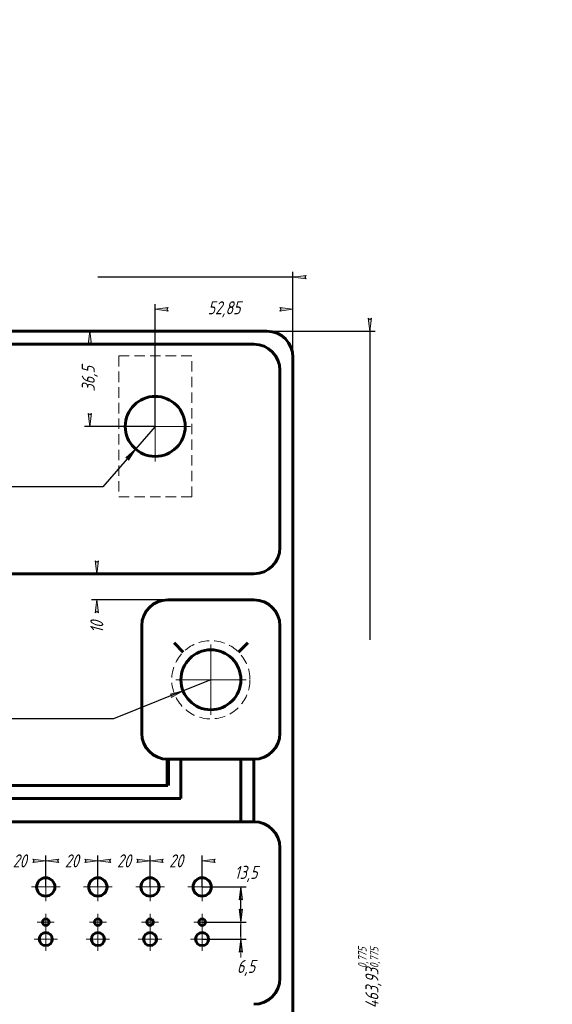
# Model space of a CAD drawing. Header units: millimetres. Extents: x 0 to 594, y 0 to 841.
# Tile 2 of 2: x 390 to 594, y 463 to 841. Entities that reach past the tile are written whole.
import ezdxf

# ---------------------------------------------------------------- set-up
doc = ezdxf.new("R2010")
doc.units = ezdxf.units.MM
for name, pattern in [('K5LT_AXLED', [19.5, 15, -1.5, 1.5, -1.5]), ('K5LT_BASIC', [0]), ('K5LT_DASHED', [6, 4, -2]), ('K5LT_REINFORCED', [0]), ('K5LT_THIN', [0])]:
    doc.linetypes.add(name, pattern=pattern)
doc.styles.add('KDIMTEXTSTYLE', font='GOST_AU.SHX', dxfattribs={"width": 0.96, "oblique": 15, "height": 5})
doc.dimstyles.new('KDIMSTYLE (1.00)', dxfattribs={"dimtxt": 5, "dimasz": 1, "dimexe": 2, "dimexo": 0, "dimgap": 1, "dimtad": 1, "dimtxsty": 'KDIMTEXTSTYLE', "dimsah": 1, "dimcen": 0, "dimdle": 1, "dimadec": 0, "dimazin": 0, "dimtfac": 0.667, "dimtmove": 0, "dimatfit": 3, "dimfxl": 1, "dimtvp": 1, "dimtolj": 1, "dimtzin": 0, "dimarcsym": 0})

# ---------------------------------------------------------------- blocks, each defined once
blk = doc.blocks.new('U1')
at = {"color": 7, "linetype": 'K5LT_DASHED', "lineweight": 18}
for p, q in [((455.6612272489, 712.0701517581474), (427.6612272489, 712.0701517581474)), ((427.6612272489, 712.0701517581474), (427.6612272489, 658.0701517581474)), ((455.6612272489, 658.0701517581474), (455.6612272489, 712.0701517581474)), ((427.6612272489, 658.0701517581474), (455.6612272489, 658.0701517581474))]:
    blk.add_line(p, q, dxfattribs=at)
blk = doc.blocks.new('U7')
at = {"color": 30, "linetype": 'K5LT_AXLED', "lineweight": 18, "true_color": 0xff8000}
for q in [(441.6612272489, 698.5701517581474), (428.1612272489, 685.0701517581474), (455.1612272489, 685.0701517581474), (441.6612272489, 671.5701517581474)]:
    blk.add_line((441.6612272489, 685.0701517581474), q, dxfattribs=at)
blk = doc.blocks.new('U8')
at = {"color": 30, "linetype": 'K5LT_AXLED', "lineweight": 18, "true_color": 0xff8000}
for q in [(463.0112272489, 601.4254426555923), (449.5112272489, 587.9254426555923), (476.5112272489, 587.9254426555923), (463.0112272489, 574.4254426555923)]:
    blk.add_line((463.0112272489, 587.9254426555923), q, dxfattribs=at)
blk = doc.blocks.new('U11')
at = {"color": 30, "linetype": 'K5LT_AXLED', "lineweight": 18, "true_color": 0xff8000}
for q in [(459.6612272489, 513.9879966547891), (454.1612272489, 508.4879966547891), (465.1612272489, 508.4879966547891), (459.6612272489, 502.9879966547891)]:
    blk.add_line((459.6612272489, 508.4879966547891), q, dxfattribs=at)
blk = doc.blocks.new('U12')
at = {"color": 30, "linetype": 'K5LT_AXLED', "lineweight": 18, "true_color": 0xff8000}
for q in [(439.6612272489, 513.9879966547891), (434.1612272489, 508.4879966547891), (445.1612272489, 508.4879966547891), (439.6612272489, 502.9879966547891)]:
    blk.add_line((439.6612272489, 508.4879966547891), q, dxfattribs=at)
blk = doc.blocks.new('U13')
at = {"color": 30, "linetype": 'K5LT_AXLED', "lineweight": 18, "true_color": 0xff8000}
for q in [(419.6612272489, 513.9879966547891), (414.1612272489, 508.4879966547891), (425.1612272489, 508.4879966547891), (419.6612272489, 502.9879966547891)]:
    blk.add_line((419.6612272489, 508.4879966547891), q, dxfattribs=at)
blk = doc.blocks.new('U14')
at = {"color": 30, "linetype": 'K5LT_AXLED', "lineweight": 18, "true_color": 0xff8000}
for q in [(399.6612272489, 513.9879966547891), (394.1612272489, 508.4879966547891), (405.1612272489, 508.4879966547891), (399.6612272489, 502.9879966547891)]:
    blk.add_line((399.6612272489, 508.4879966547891), q, dxfattribs=at)
blk = doc.blocks.new('U51')
at = {"color": 30, "linetype": 'K5LT_AXLED', "lineweight": 18, "true_color": 0xff8000}
for q in [(396.4112272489, 494.9879966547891), (399.6612272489, 498.2379966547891), (402.9112272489, 494.9879966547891), (399.6612272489, 491.7379966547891)]:
    blk.add_line((399.6612272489, 494.9879966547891), q, dxfattribs=at)
blk = doc.blocks.new('U52')
at = {"color": 30, "linetype": 'K5LT_AXLED', "lineweight": 18, "true_color": 0xff8000}
for q in [(399.6612272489, 492.9879966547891), (395.1612272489, 488.4879966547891), (404.1612272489, 488.4879966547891), (399.6612272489, 483.9879966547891)]:
    blk.add_line((399.6612272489, 488.4879966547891), q, dxfattribs=at)
blk = doc.blocks.new('U53')
at = {"color": 30, "linetype": 'K5LT_AXLED', "lineweight": 18, "true_color": 0xff8000}
for q in [(416.4112272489, 494.9879966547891), (419.6612272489, 498.2379966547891), (422.9112272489, 494.9879966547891), (419.6612272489, 491.7379966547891)]:
    blk.add_line((419.6612272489, 494.9879966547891), q, dxfattribs=at)
blk = doc.blocks.new('U54')
at = {"color": 30, "linetype": 'K5LT_AXLED', "lineweight": 18, "true_color": 0xff8000}
for q in [(419.6612272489, 492.9879966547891), (415.1612272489, 488.4879966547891), (424.1612272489, 488.4879966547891), (419.6612272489, 483.9879966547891)]:
    blk.add_line((419.6612272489, 488.4879966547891), q, dxfattribs=at)
blk = doc.blocks.new('U55')
at = {"color": 30, "linetype": 'K5LT_AXLED', "lineweight": 18, "true_color": 0xff8000}
for q in [(436.4112272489, 494.9879966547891), (439.6612272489, 498.2379966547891), (442.9112272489, 494.9879966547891), (439.6612272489, 491.7379966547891)]:
    blk.add_line((439.6612272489, 494.9879966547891), q, dxfattribs=at)
blk = doc.blocks.new('U56')
at = {"color": 30, "linetype": 'K5LT_AXLED', "lineweight": 18, "true_color": 0xff8000}
for q in [(439.6612272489, 492.9879966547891), (435.1612272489, 488.4879966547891), (444.1612272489, 488.4879966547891), (439.6612272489, 483.9879966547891)]:
    blk.add_line((439.6612272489, 488.4879966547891), q, dxfattribs=at)
blk = doc.blocks.new('U57')
at = {"color": 30, "linetype": 'K5LT_AXLED', "lineweight": 18, "true_color": 0xff8000}
for q in [(456.4112272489, 494.9879966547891), (459.6612272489, 498.2379966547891), (462.9112272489, 494.9879966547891), (459.6612272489, 491.7379966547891)]:
    blk.add_line((459.6612272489, 494.9879966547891), q, dxfattribs=at)
blk = doc.blocks.new('U58')
at = {"color": 30, "linetype": 'K5LT_AXLED', "lineweight": 18, "true_color": 0xff8000}
for q in [(459.6612272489, 492.9879966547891), (455.1612272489, 488.4879966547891), (464.1612272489, 488.4879966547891), (459.6612272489, 483.9879966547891)]:
    blk.add_line((459.6612272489, 488.4879966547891), q, dxfattribs=at)
blk = doc.blocks.new('KDIMARROW_01')
blk.add_hatch(color=0).paths.add_polyline_path([(-5, -0.6582624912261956), (0, 0), (-5, 0.658262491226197), (-4.5, 5.51091059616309e-16)])
at = {"color": 0, "linetype": 'K5LT_THIN', "lineweight": 18}
for p, q in [((-4.5, 5.51091059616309e-16), (-5, 0.658262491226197)), ((-5, 0.658262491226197), (0, 0)), ((0, 0), (-5, -0.6582624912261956)), ((-5, -0.6582624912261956), (-4.5, 5.51091059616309e-16)), ((0, 0), (-1, 0))]:
    blk.add_line(p, q, dxfattribs=at)
blk = doc.blocks.new('KDIMARROW_02')
blk.add_hatch(color=0).paths.add_polyline_path([(4.5, -5.51091059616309e-16), (5, 0.6582624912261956), (0, 0), (5, -0.658262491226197)])
at = {"color": 0, "linetype": 'K5LT_THIN', "lineweight": 18}
for p, q in [((0, 0), (-1, 0)), ((5, 0.6582624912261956), (0, 0)), ((0, 0), (5, -0.658262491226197)), ((0, 0), (7, -8.572527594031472e-16)), ((4.5, -5.51091059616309e-16), (5, 0.6582624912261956)), ((5, -0.658262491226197), (4.5, -5.51091059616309e-16))]:
    blk.add_line(p, q, dxfattribs=at)

msp = doc.modelspace()

# ---------------------------------------------------------------- linework, layer by layer
at = {"color": 150, "linetype": 'K5LT_BASIC', "lineweight": 60, "true_color": 0x0080ff}
for p, q in [((201.6612272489, 721.5701517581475), (484.5112272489, 721.5701517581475)), ((206.6612272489, 716.5701517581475), (479.5112272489, 716.5701517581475)), ((494.5112272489, 711.5701517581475), (494.5112272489, 267.641145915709)), ((489.5112272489, 706.5701517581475), (489.5112272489, 638.5701517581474)), ((206.6612272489, 628.5701517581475), (479.5112272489, 628.5701517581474)), ((446.5112272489, 618.5701517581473), (479.5112272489, 618.5701517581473)), ((436.5112272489, 608.5701517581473), (436.5112272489, 567.4254426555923)), ((489.5112272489, 608.5701517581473), (489.5112272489, 567.4254426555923)), ((448.8690916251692, 602.0675782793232), (452.4046255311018, 598.5320443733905)), ((477.153362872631, 602.0675782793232), (473.6178289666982, 598.5320443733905)), ((479.5112272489, 557.4254426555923), (446.5112272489, 557.4254426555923)), ((451.5112272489, 542.4254426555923), (451.5112272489, 557.4254426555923)), ((474.5112272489, 557.4254426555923), (474.5112272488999, 533.487996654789)), ((479.5112272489, 557.4254426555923), (479.5112272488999, 533.487996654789)), ((172.8143461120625, 547.4254426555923), (446.5112272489, 547.4254426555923)), ((167.8143461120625, 542.4254426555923), (451.5112272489, 542.4254426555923)), ((479.5112272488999, 533.487996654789), (139.8147387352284, 533.4879966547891)), ((489.5112272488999, 513.487996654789), (489.5112272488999, 523.487996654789)), ((489.5112272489, 473.487996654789), (489.5112272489, 513.487996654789))]:
    msp.add_line(p, q, dxfattribs=at)
at = {"color": 134, "linetype": 'K5LT_REINFORCED', "lineweight": 100, "true_color": 0x009696}
msp.add_line((446.5112272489, 547.4254426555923), (446.5112272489, 557.4254426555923), dxfattribs=at)
at = {"color": 150, "linetype": 'K5LT_BASIC', "lineweight": 60, "true_color": 0x0080ff}
for centre, radius in [((441.6612272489, 685.0701517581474), 11.5), ((463.0112272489, 587.9254426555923), 11.5), ((399.6612272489, 508.4879966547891), 3.5), ((419.6612272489, 508.4879966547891), 3.5), ((439.6612272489, 508.4879966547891), 3.5), ((459.6612272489, 508.4879966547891), 3.5), ((399.6612272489, 494.9879966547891), 1.25), ((419.6612272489, 494.9879966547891), 1.25), ((439.6612272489, 494.9879966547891), 1.25), ((459.6612272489, 494.9879966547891), 1.25), ((399.6612272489, 488.4879966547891), 2.5), ((419.6612272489, 488.4879966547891), 2.5), ((439.6612272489, 488.4879966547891), 2.5), ((459.6612272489, 488.4879966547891), 2.5)]:
    msp.add_circle(centre, radius, dxfattribs=at)
at = {"color": 7, "linetype": 'K5LT_DASHED', "lineweight": 18}
msp.add_circle((463.0112272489, 587.9254426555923), 15, dxfattribs=at)
at = {"color": 150, "linetype": 'K5LT_BASIC', "lineweight": 60, "true_color": 0x0080ff}
for centre, start, end in [((484.5112272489, 711.5701517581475), 0, 90), ((479.5112272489, 706.5701517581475), 0, 90), ((479.5112272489, 638.5701517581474), 270, 0), ((446.5112272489, 608.5701517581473), 90, 180), ((479.5112272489, 608.5701517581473), 0, 90), ((446.5112272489, 567.4254426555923), 180, 270), ((479.5112272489, 567.4254426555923), 270, 0), ((479.5112272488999, 523.487996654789), 0, 90), ((479.5112272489, 473.487996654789), 270, 0)]:
    msp.add_arc(centre, 10, start, end, dxfattribs=at)

# ---------------------------------------------------------------- block references
for name in ['U1', 'U7', 'U8', 'U14', 'U13', 'U12', 'U11', 'U51', 'U53', 'U55', 'U57', 'U52', 'U54', 'U56', 'U58']:
    msp.add_blockref(name, (0, 0))

# ---------------------------------------------------------------- dimensions: what is measured, and where the dimension line sits
at = {"color": 7}
for base, p1, p2, location in [((191.6612272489, 742.2999735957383), (494.5112272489, 711.5701517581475), (191.6612272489, 711.5701517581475), (359.6612272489, 742.2999735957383)), ((494.5112272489, 729.9639300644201), (441.6612272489, 685.0701517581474), (494.5112272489, 711.5701517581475), (468.0862272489, 729.9639300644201)), ((379.6612272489, 518.4879966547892), (399.6612272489, 508.4879966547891), (379.6612272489, 508.4879966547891), (389.6612272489, 518.4879966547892)), ((399.6612272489, 518.4879966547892), (419.6612272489, 508.4879966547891), (399.6612272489, 508.4879966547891), (409.6612272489, 518.4879966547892)), ((419.6612272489, 518.4879966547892), (439.6612272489, 508.4879966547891), (419.6612272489, 508.4879966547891), (429.6612272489, 518.4879966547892)), ((439.6612272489, 518.4879966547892), (459.6612272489, 508.4879966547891), (439.6612272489, 508.4879966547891), (449.6612272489, 518.4879966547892))]:
    msp.add_linear_dim(base=base, p1=p1, p2=p2, location=location, dimstyle='KDIMSTYLE (1.00)', override={"dimexo": 0, "dimpost": '\\H5.0;\\W0.965;\\Q15;<>', "dimblk1": 'KDIMARROW_01', "dimblk2": 'KDIMARROW_01', "dimse1": 0, "dimse2": 0, "dimclrt": 7, "dimtolj": 1}, dxfattribs=at).render()
for base, p1, p2, location, override in [((416.5643890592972, 721.5701517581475), (441.6612272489, 685.0701517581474), (484.5112272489, 721.5701517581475), (416.5643890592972, 703.3201517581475), {"dimexo": 0, "dimpost": '\\H5.0;\\W0.965;\\Q15;<>', "dimblk1": 'KDIMARROW_01', "dimblk2": 'KDIMARROW_01', "dimse1": 0, "dimse2": 0, "dimclrt": 7, "dimtolj": 1}), ((523.9770118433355, 257.641145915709), (484.5112272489, 721.5701517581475), (484.5112272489, 257.641145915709), (523.9770118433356, 473.641145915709), {"dimexo": 0, "dimpost": '\\H5.0;\\W0.965;\\Q15;<>\\H0.65x;\\S0,775^0,775;\\H1.5x;', "dimblk1": 'KDIMARROW_01', "dimblk2": 'KDIMARROW_01', "dimse1": 0, "dimse2": 0, "dimclrt": 7, "dimtolj": 1}), ((359.6612272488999, 628.5701517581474), (331.1612272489, 618.5701517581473), (479.5112272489, 628.5701517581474), (359.6612272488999, 608.1466102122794), {"dimexo": 0, "dimpost": '\\H5.0;\\W0.965;\\Q15;<>', "dimblk1": 'KDIMARROW_01', "dimblk2": 'KDIMARROW_01', "dimse1": 0, "dimse2": 0, "dimclrt": 7, "dimtolj": 1}), ((419.2470396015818, 618.5701517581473), (479.5112272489, 628.5701517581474), (446.5112272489, 618.5701517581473), (419.2470396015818, 608.1466102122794), {"dimexo": 0, "dimpost": '\\H5.0;\\W0.965;\\Q15;<>', "dimblk1": 'KDIMARROW_01', "dimblk2": 'KDIMARROW_01', "dimse1": 0, "dimse2": 0, "dimclrt": 7, "dimtolj": 1}), ((474.5112272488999, 508.4879966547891), (459.6612272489, 494.9879966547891), (459.6612272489, 508.4879966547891), (476.5112272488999, 513.4829966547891), {"dimexo": 0, "dimtoh": 1, "dimpost": '\\H5.0;\\W0.965;\\Q15;<>', "dimblk1": 'KDIMARROW_01', "dimblk2": 'KDIMARROW_01', "dimse1": 0, "dimse2": 0, "dimclrt": 7, "dimtmove": 1, "dimtolj": 1}), ((474.5112272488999, 494.9879966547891), (459.6612272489, 488.4879966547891), (459.6612272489, 494.9879966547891), (476.5112272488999, 477.4379966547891), {"dimexo": 0, "dimtoh": 1, "dimpost": '\\H5.0;\\W0.965;\\Q15;<>', "dimblk1": 'KDIMARROW_02', "dimblk2": 'KDIMARROW_02', "dimse1": 0, "dimse2": 0, "dimclrt": 7, "dimtmove": 1, "dimtolj": 1})]:
    msp.add_linear_dim(base=base, p1=p1, p2=p2, angle=90, location=location, dimstyle='KDIMSTYLE (1.00)', override=override, dxfattribs=at).render()
for center, radius, location in [((441.6612272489, 685.0701517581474), 11.500000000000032, (421.5889695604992, 661.8503556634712)), ((463.0112272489, 587.9254426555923), 11.49999999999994, (425.6996605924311, 572.9254426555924))]:
    msp.add_diameter_dim(center=center, radius=radius, location=location, dimstyle='KDIMSTYLE (1.00)', override={"dimtih": 1, "dimtoh": 1, "dimpost": '\\H5.0;\\W0.965;\\Q15;\\Q15;отв. \\H5.0;\\W0.965;\\Q15;∅<>', "dimblk1": 'KDIMARROW_01', "dimblk2": 'KDIMARROW_01', "dimclrt": 7, "dimtmove": 1, "dimatfit": 2, "dimtolj": 1}, dxfattribs=at).render()

doc.saveas('drawing.dxf')
